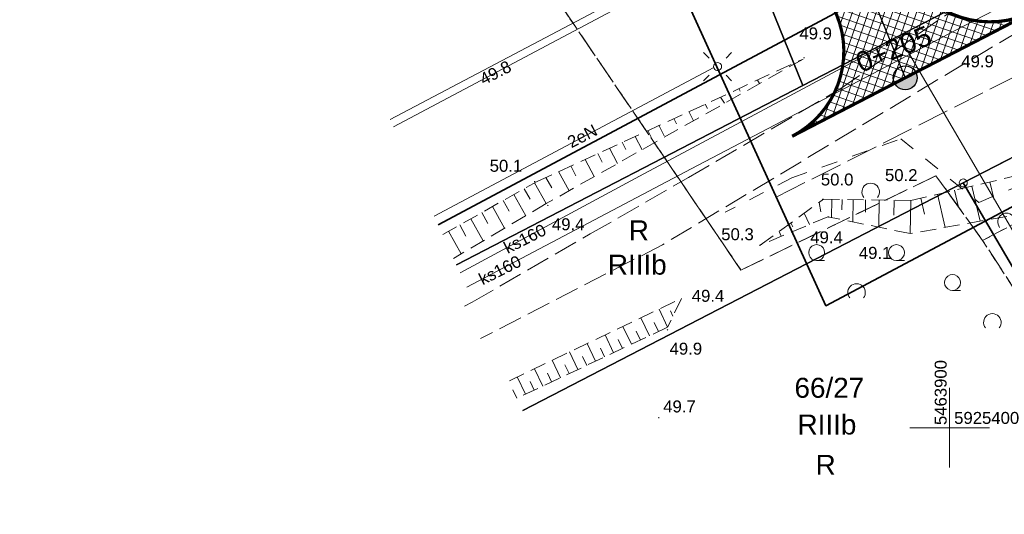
# Model space of a CAD drawing. Header units: metres. Extents: x 0 to 5465380, y 0 to 5925815.
# Tile 15 of 141: x 5463842 to 5463903, y 5925395 to 5925426. Entities that reach past the tile are written whole.
import ezdxf
from ezdxf.enums import TextEntityAlignment as Align

# ---------------------------------------------------------------- set-up
doc = ezdxf.new("R2010")
doc.units = ezdxf.units.M
for name, pattern in [('HIDDEN', [0.375, 0.25, -0.125]), ('PRZER1-1', [2, 1, -1]), ('PRZER2-1', [3, 2, -1]), ('PRZER3-1', [4, 3, -1]), ('PRZER4-1', [5, 4, -1])]:
    doc.linetypes.add(name, pattern=pattern)
for name, color, linetype, lineweight in [('! DB - Krawężnik kamienny 15x30 obniżony do 3cm', 5, 'HIDDEN', 30), ('! DB - Nawierzchnia zjazdów', 6, 'Continuous', 30), ('! DB - POMOC', 1, 'Continuous', 30), ('$DR - zał. droga', 7, 'Continuous', 13), ('$DR - zał. mapa', 250, 'Continuous', 0)]:
    doc.layers.add(name, color=color, linetype=linetype, lineweight=lineweight)
for name, color, linetype in [('$DR - wymiary', 7, 'Continuous'), ('C-DROGI-SYTUACJA', 7, 'Continuous'), ('C-DROGI-SYTUACJA-ETYKIETY', 7, 'Continuous')]:
    doc.layers.add(name, color=color, linetype=linetype)
for name, color, linetype, lineweight, true_color in [('CC_Energetyka', 1, 'Continuous', 18, 0xff0000), ('CC_Inne', 7, 'Continuous', 18, 0x0a0909), ('CC_Jezdnia', 7, 'PRZER3-1', 18, 0x0a0909), ('CC_Kanalizacja', 7, 'Continuous', 18, 0x803300), ('CC_Ogrodzenie', 7, 'FENCELINE12', 35, 0x0a0909), ('CC_Punkt wysokościowy', 7, 'Continuous', 18, 0x0a0909), ('CC_Siatka krzyży', 7, 'Continuous', 18, 0x0a0909), ('CC_Skarpa', 7, 'PRZER2-1', 18, 0x0a0909), ('EGBD03', 7, 'Continuous', 18, 0x008000), ('EGBD03_O', 7, 'Continuous', 18, 0x008000), ('EGBK02', 7, 'PRZER3-1', 18, 0x008000), ('EGBK02_O', 7, 'PRZER3-1', 18, 0x008000), ('EGBP04', 7, 'Continuous', 18, 0x008000), ('EGBU01', 7, 'PRZER1-1', 18, 0x008000), ('EGBU01_O', 7, 'PRZER1-1', 18, 0x008000), ('GSSLZD', 7, 'Continuous', 18, 0x0a0909), ('ZUD_515_2017_k', 7, 'PRZER4-1', 18, 0x803300)]:
    doc.layers.add(name, color=color, linetype=linetype, lineweight=lineweight, true_color=true_color)
doc.styles.add('Arial', font='arial.ttf')
doc.styles.add('ARIAL 2', font='ARIALN.TTF')
doc.styles.add('GEO-INFO', font='arial.ttf')
doc.styles.get("Standard").update_dxf_attribs({"font": 'arial.ttf'})
doc.linetypes.add('FENCELINE12', pattern='A,15,-0.1,[133,ltypeshp.shx,S=0.35,R=0,X=-0.35,Y=0],-0.1,1', length=16.2)
doc.dimstyles.new('LINIOWY', dxfattribs={"dimtxt": 0.7, "dimasz": 0.3, "dimexe": 0.3, "dimexo": 0, "dimgap": 0.2, "dimtad": 1, "dimzin": 9, "dimdsep": 46, "dimtxsty": 'ARIAL 2', "dimblk": 'OBLIQUE', "dimcen": 0, "dimdle": 0.2, "dimclrd": 7, "dimclre": 7, "dimclrt": 1, "dimadec": 0, "dimazin": 0, "dimtfac": 1, "dimtofl": 0, "dimtmove": 1, "dimatfit": 3, "dimldrblk": 'OBLIQUE', "dimfxl": 0.3, "dimfxlon": 1, "dimtolj": 1, "dimtzin": 1, "dimarcsym": 0})

# ---------------------------------------------------------------- blocks, each defined once
blk = doc.blocks.new('EPPGN')
blk.add_hatch(color=0).paths.add_polyline_path([(0, -0.09), (0.027812, -0.085595), (0.052901, -0.072812), (0.072812, -0.052901), (0.085595, -0.027812), (0.09, 0), (0.085595, 0.027812), (0.072812, 0.052901), (0.052901, 0.072812), (0.027812, 0.085595), (0, 0.09), (-0.027812, 0.085595), (-0.052901, 0.072812), (-0.072812, 0.052901), (-0.085595, 0.027812), (-0.09, 0), (-0.085595, -0.027812), (-0.072812, -0.052901), (-0.052901, -0.072812), (-0.027812, -0.085595)])
blk = doc.blocks.new('EPPGS')
at = {"color": 0}
blk.add_lwpolyline([(0, 0.5), (0.154508, 0.475528), (0.293893, 0.404508), (0.404508, 0.293893), (0.475528, 0.154508), (0.5, 0), (0.475528, -0.154508), (0.404508, -0.293893), (0.293893, -0.404508), (0.154508, -0.475528), (0, -0.5), (-0.154508, -0.475528), (-0.293893, -0.404508), (-0.404508, -0.293893), (-0.475528, -0.154508), (-0.5, 0), (-0.475528, 0.154508), (-0.404508, 0.293893), (-0.293893, 0.404508), (-0.154508, 0.475528)], close=True, dxfattribs=at)
blk = doc.blocks.new('SUSM01_01')
at = {"color": 0}
for points in [[(-0.353553, 0.353553), (-0.212132, 0.212132)], [(0.353553, 0.353553), (0.212132, 0.212132)], [(-0.353553, -0.353553), (-0.212132, -0.212132)], [(0.353553, -0.353553), (0.212132, -0.212132)]]:
    blk.add_lwpolyline(points, dxfattribs=at)
blk.add_lwpolyline([(0.1, 0), (0.093969, -0.034202), (0.076604, -0.064279), (0.05, -0.086603), (0.025882, -0.096593), (0, -0.1), (-0.025882, -0.096593), (-0.05, -0.086603), (-0.073305, -0.068017), (-0.090097, -0.043388), (-0.098883, -0.014904), (-0.098883, 0.014904), (-0.090097, 0.043388), (-0.073305, 0.068017), (-0.05, 0.086603), (-0.022252, 0.097493), (0.007473, 0.09972), (0.036534, 0.093087), (0.062349, 0.078183), (0.082624, 0.056332), (0.095557, 0.029476)], close=True, dxfattribs=at)
blk = doc.blocks.new('GSSLZD2')
at = {"color": 0}
blk.add_lwpolyline([(-0.34375, 0.429344), (-0.249556, 0.490124), (-0.144995, 0.530543), (-0.034411, 0.548922), (0.077603, 0.544498), (0.186394, 0.517453), (0.28744, 0.468911), (0.376546, 0.40089), (0.450009, 0.316215), (0.504777, 0.218403), (0.538576, 0.111518), (0.55, 0), (0.538576, -0.111518), (0.504777, -0.218403), (0.450009, -0.316215), (0.376546, -0.40089), (0.28744, -0.468911), (0.186394, -0.517453), (0.077603, -0.544498), (-0.034411, -0.548922), (-0.144995, -0.530543), (-0.249556, -0.490124), (-0.34375, -0.429344)], dxfattribs=at)
blk = doc.blocks.new('GSSLZD1')
at = {"color": 0}
blk.add_lwpolyline([(0.5, 0), (0.475528, -0.154508), (0.404508, -0.293893), (0.293893, -0.404508), (0.154508, -0.475528), (0, -0.5), (-0.154508, -0.475528), (-0.293893, -0.404508), (-0.404508, -0.293893), (-0.475528, -0.154508), (-0.5, 0), (-0.475528, 0.154508), (-0.404508, 0.293893), (-0.293893, 0.404508), (-0.154508, 0.475528), (0, 0.5), (0.154508, 0.475528), (0.293893, 0.404508), (0.404508, 0.293893), (0.475528, 0.154508)], close=True, dxfattribs=at)
blk.add_lwpolyline([(-0.5, 0), (-0.5, -0.5)], dxfattribs=at)
blk = doc.blocks.new('GK.6640.1913.2022 szara')
at = {"layer": 'CC_Punkt wysokościowy'}
for points in [[(5463900.401, 5925423.527, 1), (5463900.311, 5925423.527, 1)], [(5463890.925, 5925423.196, 1), (5463890.835, 5925423.196, 1)], [(5463874.04, 5925415.437, 1), (5463873.95, 5925415.437, 1)], [(5463892.094, 5925414.32, 1), (5463892.004, 5925414.32, 1)], [(5463874.867, 5925413.938, 1), (5463874.777, 5925413.938, 1)], [(5463892.452, 5925413.219, 1), (5463892.362, 5925413.219, 1)], [(5463888.16, 5925411.437, 1), (5463888.07, 5925411.437, 1)], [(5463882.366, 5925406.139, 1), (5463882.276, 5925406.139, 1)], [(5463881.823, 5925400.631, 1), (5463881.733, 5925400.631, 1)]]:
    blk.add_hatch(color=252, dxfattribs=at).paths.add_polyline_path(points)
at = {"color": 252, "linetype": 'PRZER1-1'}
blk.add_line((5463890.122, 5925415.661), (5463885.934, 5925413.508), dxfattribs=at)
at = {"color": 252, "lineweight": 35, "ltscale": 0.5}
blk.add_lwpolyline([(5463970.62, 5925449.332), (5463986.447, 5925481.891), (5463977.039, 5925579.473), (5463993.73, 5925594.437), (5463935.36, 5925657.844), (5463891.514, 5925640.248), (5463906.739, 5925598.778), (5463828.146, 5925565.769), (5463841.424, 5925534), (5463710.761, 5925479.846), (5463724.491, 5925454.847), (5463844.923, 5925511.51), (5463892.245, 5925407.652)], close=True, dxfattribs=at)
at = {"color": 252, "linetype": 'PRZER1-1', "elevation": 50.044}
blk.add_lwpolyline([(5463890.122, 5925415.661), (5463896.94, 5925418.125), (5463901.83, 5925414.132), (5463909.212, 5925417.155), (5463908.5, 5925422.925), (5463913.144, 5925427.128)], dxfattribs=at)
at = {"color": 252, "linetype": 'Continuous', "lineweight": 13, "flags": 128}
for points in [[(5463900, 5925397.5), (5463900, 5925402.5)], [(5463900, 5925397.5), (5463900, 5925402.5)], [(5463897.5, 5925400), (5463902.5, 5925400)], [(5463897.5, 5925400), (5463902.5, 5925400)]]:
    blk.add_lwpolyline(points, dxfattribs=at)
at = {"layer": 'CC_Energetyka', "color": 252}
for points in [[(5463865.154, 5925418.874), (5463883.303, 5925428.518), (5463883.399, 5925429.271), (5463878.365, 5925438.903), (5463868.198, 5925458.321), (5463863.53, 5925467.238), (5463858.591, 5925476.787), (5463858.567, 5925477.05), (5463857.706, 5925476.859)], [(5463885.215, 5925422.586), (5463867.708, 5925413.269)]]:
    blk.add_lwpolyline(points, dxfattribs=at)
at = {"layer": 'CC_Inne', "color": 252}
blk.add_lwpolyline([(5463858.188, 5925476.711), (5463883.212, 5925428.981), (5463864.952, 5925419.317)], dxfattribs=at)
at = {"layer": 'CC_Jezdnia', "color": 252, "ltscale": 0.5}
for points in [[(5463869.602, 5925407.619), (5463870.09, 5925407.873), (5463877.482, 5925412.149), (5463883.631, 5925415.681), (5463893.117, 5925421.237), (5463900.533, 5925426.407), (5463903.184, 5925428.079), (5463911.446, 5925431.709), (5463926.469, 5925437.951), (5463931.296, 5925439.121)], [(5463932.924, 5925435.649), (5463929.389, 5925434.415), (5463925.61, 5925433.897), (5463922.775, 5925433.684), (5463906.126, 5925425.942), (5463882.017, 5925411.477), (5463870.61, 5925405.587)]]:
    blk.add_lwpolyline(points, dxfattribs=at)
at = {"layer": 'CC_Kanalizacja', "color": 252}
for points in [[(5463869.739, 5925408.811), (5463883.807, 5925416.229), (5463900.868, 5925425.174), (5463911.359, 5925430.623), (5463918.118, 5925434.211), (5463939.031, 5925445.035), (5463947.735, 5925449.485), (5463962.304, 5925457.136), (5463964.294, 5925460.894), (5463971.108, 5925473.875), (5463975.55, 5925482.269), (5463977.369, 5925485.472)], [(5463913.732, 5925396.427), (5463903.971, 5925412.336), (5463896.859, 5925424.486), (5463880.565, 5925415.777), (5463869.325, 5925409.72)]]:
    blk.add_lwpolyline(points, dxfattribs=at)
at = {"layer": 'CC_Ogrodzenie', "color": 252, "ltscale": 0.5}
blk.add_lwpolyline([(5463867.954, 5925412.728), (5463897.211, 5925428.35), (5463888.482, 5925445.787), (5463869.61, 5925482.889), (5463842.461, 5925468.677)], dxfattribs=at)
at = {"layer": 'CC_Skarpa', "color": 252, "ltscale": 0.5}
for p, q in [((5463874.165, 5925415.448), (5463890.82, 5925423.115)), ((5463890.82, 5925423.115), (5463874.725, 5925414.054)), ((5463897.578, 5925414.248), (5463908.653, 5925416.863)), ((5463868.234, 5925412.113), (5463874.165, 5925415.448)), ((5463874.725, 5925414.054), (5463868.914, 5925410.622)), ((5463888.128, 5925411.455), (5463892.095, 5925414.324)), ((5463892.095, 5925414.324), (5463897.578, 5925414.248)), ((5463909.485, 5925414.314), (5463897.534, 5925412.169)), ((5463892.378, 5925413.225), (5463888.128, 5925411.455)), ((5463897.534, 5925412.169), (5463892.378, 5925413.225)), ((5463872.412, 5925402.945), (5463883.19, 5925408.109)), ((5463883.19, 5925408.109), (5463882.33, 5925406.303)), ((5463882.33, 5925406.303), (5463872.908, 5925401.858))]:
    blk.add_line(p, q, dxfattribs=at)
at = {"layer": 'CC_Skarpa', "color": 252, "linetype": 'Continuous'}
for p, q in [((5463873.995, 5925415.352), (5463874.725, 5925414.054)), ((5463902.522, 5925415.415), (5463902.788, 5925414.29)), ((5463873.346, 5925414.987), (5463873.716, 5925414.33)), ((5463899.237, 5925414.64), (5463899.727, 5925412.563)), ((5463900.3, 5925414.891), (5463900.551, 5925413.827)), ((5463901.397, 5925415.15), (5463901.915, 5925412.955)), ((5463872.026, 5925414.245), (5463872.404, 5925413.574)), ((5463872.689, 5925414.618), (5463873.435, 5925413.292)), ((5463892.616, 5925414.317), (5463892.6, 5925413.18)), ((5463893.257, 5925414.308), (5463893.248, 5925413.667)), ((5463893.953, 5925414.298), (5463893.933, 5925412.907)), ((5463894.73, 5925414.287), (5463894.719, 5925413.51)), ((5463895.58, 5925414.276), (5463895.557, 5925412.574)), ((5463896.523, 5925414.263), (5463896.51, 5925413.32)), ((5463897.563, 5925414.248), (5463897.534, 5925412.169)), ((5463898.198, 5925414.394), (5463898.435, 5925413.39)), ((5463870.678, 5925413.487), (5463871.064, 5925412.802)), ((5463871.355, 5925413.868), (5463872.117, 5925412.514)), ((5463869.993, 5925413.102), (5463870.771, 5925411.719)), ((5463868.601, 5925412.32), (5463869.396, 5925410.907)), ((5463869.301, 5925412.713), (5463869.695, 5925412.013)), ((5463882.33, 5925406.303), (5463881.794, 5925407.44)), ((5463881.192, 5925405.766), (5463880.659, 5925406.897)), ((5463880.061, 5925405.232), (5463879.531, 5925406.356)), ((5463880.627, 5925405.499), (5463880.36, 5925406.065)), ((5463881.761, 5925406.034), (5463881.493, 5925406.603)), ((5463878.937, 5925404.702), (5463878.41, 5925405.819)), ((5463879.499, 5925404.967), (5463879.234, 5925405.529)), ((5463877.82, 5925404.175), (5463877.296, 5925405.286)), ((5463878.379, 5925404.439), (5463878.115, 5925404.997)), ((5463875.607, 5925403.131), (5463875.089, 5925404.228)), ((5463876.71, 5925403.651), (5463876.189, 5925404.755)), ((5463877.265, 5925403.913), (5463877.003, 5925404.468)), ((5463874.51, 5925402.613), (5463873.995, 5925403.704)), ((5463876.158, 5925403.391), (5463875.898, 5925403.942)), ((5463873.42, 5925402.099), (5463872.909, 5925403.183)), ((5463875.058, 5925402.872), (5463874.799, 5925403.42)), ((5463872.878, 5925401.844), (5463872.623, 5925402.385)), ((5463873.965, 5925402.356), (5463873.708, 5925402.901))]:
    blk.add_line(p, q, dxfattribs=at)
for points in [[(5463887.966, 5925421.802), (5463888.088, 5925421.577)], [(5463886.795, 5925421.262), (5463886.883, 5925421.114)], [(5463884.692, 5925420.294), (5463884.828, 5925420.027)], [(5463885.651, 5925420.736), (5463885.9, 5925420.345)], [(5463883.661, 5925419.819), (5463883.951, 5925419.248)], [(5463881.77, 5925418.977), (5463882.121, 5925418.306)], [(5463882.717, 5925419.385), (5463882.879, 5925419.045)], [(5463881.085, 5925418.633), (5463881.309, 5925418.221)], [(5463879.485, 5925417.897), (5463879.719, 5925417.449)], [(5463880.296, 5925418.27), (5463880.731, 5925417.435)], [(5463877.96, 5925417.194), (5463878.224, 5925416.643)], [(5463878.686, 5925417.529), (5463879.199, 5925416.573)], [(5463877.161, 5925416.827), (5463877.729, 5925415.745)], [(5463875.494, 5925416.059), (5463876.154, 5925414.858)], [(5463876.271, 5925416.424), (5463876.576, 5925415.795)], [(5463874.704, 5925415.696), (5463875.065, 5925415.045)], [(5463891.82, 5925414.125), (5463891.94, 5925413.532)], [(5463890.884, 5925413.448), (5463891.228, 5925412.746)], [(5463890.058, 5925412.847), (5463890.179, 5925412.601)], [(5463889.312, 5925412.311), (5463889.45, 5925412.006)], [(5463882.66, 5925406.997), (5463882.511, 5925407.329)]]:
    blk.add_lwpolyline(points, dxfattribs=at)
at = {"layer": 'EGBD03', "color": 52, "linetype": 'Continuous', "lineweight": 30}
for points in [[(5463824.164, 5925585.789), (5463828.477, 5925575.152), (5463845.745, 5925532.569), (5463890.8, 5925421.463), (5463901.732, 5925427.127), (5463860.732, 5925527.855), (5463929.655, 5925553.021), (5463935.726, 5925549.913), (5463940.422, 5925551.628), (5463933.562, 5925570.413), (5463928.865, 5925568.698), (5463925.884, 5925562.287), (5463856.962, 5925537.116), (5463843.77, 5925569.527)], [(5463869.098, 5925410.218), (5463890.8, 5925421.463), (5463845.745, 5925532.569), (5463728.557, 5925485.069)], [(5463900.857, 5925415.348), (5463924.837, 5925427.749), (5463948.817, 5925440.149), (5463968.083, 5925450.115), (5463972.868, 5925458.894), (5463987.688, 5925486.122), (5463976.53, 5925486.659), (5463960.738, 5925457.702), (5463901.732, 5925427.127), (5463890.8, 5925421.463), (5463869.098, 5925410.218)], [(5463935.148, 5925407.816), (5463924.837, 5925427.749), (5463900.857, 5925415.348), (5463912.376, 5925395.705)], [(5463912.376, 5925395.705), (5463900.857, 5925415.348), (5463873.261, 5925401.081)], [(5463873.261, 5925401.081), (5463900.857, 5925415.348)]]:
    blk.add_lwpolyline(points, dxfattribs=at)
at = {"layer": 'EGBK02', "color": 252, "linetype": 'PRZER3-1', "lineweight": 18, "ltscale": 0.5}
for points in [[(5463806.614, 5925471.382), (5463834.211, 5925487.415), (5463882.115, 5925416.963), (5463949.58, 5925451.92)], [(5463882.115, 5925416.963), (5463834.211, 5925487.415), (5463806.614, 5925471.382)], [(5463935.148, 5925407.816), (5463924.837, 5925427.749), (5463900.857, 5925415.348), (5463899.852, 5925414.828), (5463902.069, 5925411.75), (5463919.55, 5925420.837), (5463927.982, 5925404.005)], [(5463869.098, 5925410.218), (5463882.115, 5925416.963)], [(5463873.261, 5925401.081), (5463899.852, 5925414.828), (5463899.144, 5925415.8), (5463886.926, 5925409.883), (5463882.115, 5925416.963), (5463869.098, 5925410.218)], [(5463912.376, 5925395.705), (5463911.937, 5925396.454), (5463902.069, 5925411.75), (5463899.852, 5925414.828), (5463873.261, 5925401.081)]]:
    blk.add_lwpolyline(points, dxfattribs=at)
blk.add_lwpolyline([(5463924.837, 5925427.749), (5463948.817, 5925440.149), (5463968.083, 5925450.115), (5463972.868, 5925458.894), (5463987.688, 5925486.122), (5463976.53, 5925486.659), (5463960.738, 5925457.702), (5463949.58, 5925451.92), (5463882.115, 5925416.963), (5463886.926, 5925409.883), (5463899.144, 5925415.8), (5463899.852, 5925414.828), (5463900.857, 5925415.348)], close=True, dxfattribs=at)
at = {"layer": 'EGBU01', "color": 252, "linetype": 'PRZER1-1', "ltscale": 0.5}
for points in [[(5463806.614, 5925471.382), (5463834.211, 5925487.415), (5463882.115, 5925416.963), (5463949.58, 5925451.92), (5463952.34, 5925458.74), (5463950.99, 5925465.56), (5463950.95, 5925472.07), (5463947.1, 5925482.79), (5463946.13, 5925487.11), (5463937.87, 5925497.24), (5463908.85, 5925504.3), (5463899.34, 5925515.62), (5463860.732, 5925527.855)], [(5463882.115, 5925416.963), (5463834.211, 5925487.415), (5463806.614, 5925471.382)], [(5463935.148, 5925407.816), (5463924.837, 5925427.749), (5463900.857, 5925415.348), (5463899.852, 5925414.828), (5463902.069, 5925411.75), (5463919.55, 5925420.837), (5463927.982, 5925404.005)], [(5463927.982, 5925404.005), (5463919.55, 5925420.837), (5463902.069, 5925411.75), (5463911.937, 5925396.454), (5463912.376, 5925395.705)], [(5463869.098, 5925410.218), (5463882.115, 5925416.963)], [(5463873.261, 5925401.081), (5463899.852, 5925414.828), (5463899.144, 5925415.8), (5463886.926, 5925409.883), (5463882.115, 5925416.963), (5463869.098, 5925410.218)], [(5463912.376, 5925395.705), (5463911.937, 5925396.454), (5463902.069, 5925411.75), (5463899.852, 5925414.828), (5463873.261, 5925401.081)]]:
    blk.add_lwpolyline(points, dxfattribs=at)
blk.add_lwpolyline([(5463924.837, 5925427.749), (5463948.817, 5925440.149), (5463968.083, 5925450.115), (5463972.868, 5925458.894), (5463987.688, 5925486.122), (5463976.53, 5925486.659), (5463960.738, 5925457.702), (5463949.58, 5925451.92), (5463882.115, 5925416.963), (5463886.926, 5925409.883), (5463899.144, 5925415.8), (5463899.852, 5925414.828), (5463900.857, 5925415.348)], close=True, dxfattribs=at)
at = {"layer": 'ZUD_515_2017_k', "color": 252, "ltscale": 0.5}
blk.add_line((5463889.141, 5925414.465), (5463929.768, 5925434.994), dxfattribs=at)
blk.add_line((5463889.141, 5925414.465), (5463929.768, 5925434.994), dxfattribs=at)
at = {"layer": 'CC_Energetyka', "color": 252, "lineweight": 18, "xscale": 2.5, "yscale": 2.5, "rotation": 90}
blk.add_blockref('SUSM01_01', (5463885.459, 5925422.641), dxfattribs=at)
at = {"layer": 'EGBP04', "color": 252, "lineweight": 18, "xscale": 0.5, "yscale": 0.5}
for name, p in [('EPPGN', (5463890.8, 5925421.463)), ('EPPGS', (5463900.857, 5925415.348))]:
    blk.add_blockref(name, p, dxfattribs=at)
at = {"layer": 'GSSLZD', "color": 252, "linetype": 'Continuous', "lineweight": 18, "rotation": 90}
for name, p in [('GSSLZD2', (5463895.055, 5925414.783, 10.06)), ('GSSLZD2', (5463903.564, 5925412.906, 10.06)), ('GSSLZD1', (5463891.669, 5925410.981, 10.06)), ('GSSLZD1', (5463896.669, 5925410.981, 10.06)), ('GSSLZD1', (5463900.179, 5925409.104, 10.06)), ('GSSLZD2', (5463894.169, 5925408.481, 10.06)), ('GSSLZD2', (5463902.679, 5925406.604, 10.06))]:
    blk.add_blockref(name, p, dxfattribs=at)
at = {"layer": 'CC_Energetyka', "color": 252, "lineweight": 0, "style": 'Arial'}
for s, p in [('49.8', (5463871.539, 5925422.26)), ('2eN', (5463876.981, 5925418.289))]:
    blk.add_text(s, height=0.75, rotation=27.29627, dxfattribs=at).set_placement(p, align=Align.MIDDLE)
at = {"layer": 'CC_Kanalizacja', "color": 252, "lineweight": 0, "style": 'Arial'}
for p in [(5463873.378, 5925411.868), (5463871.814, 5925409.899)]:
    blk.add_text('ks160', height=0.75, rotation=26.59858, dxfattribs=at).set_placement(p, align=Align.MIDDLE)
at = {"layer": 'CC_Punkt wysokościowy', "color": 252, "lineweight": 0, "style": 'Arial'}
for s, p in [('49.9', (5463890.589, 5925424.35)), ('49.9', (5463900.733, 5925422.601)), ('50.1', (5463871.179, 5925416.049)), ('50.0', (5463891.932, 5925415.191)), ('50.2', (5463895.949, 5925415.464)), ('49.4', (5463875.08, 5925412.382)), ('50.3', (5463885.69, 5925411.758)), ('49.4', (5463891.268, 5925411.563)), ('49.1', (5463894.311, 5925410.588)), ('49.4', (5463883.842, 5925407.896)), ('49.9', (5463882.453, 5925404.581)), ('49.7', (5463882.053, 5925400.96))]:
    blk.add_text(s, height=0.75, dxfattribs=at).set_placement(p)
at = {"layer": 'CC_Siatka krzyży', "color": 252, "lineweight": 18, "style": 'Arial'}
for s, rotation, p in [('5463900', 90, (5463899.439, 5925400.167)), ('5925400', 360, (5463900.283, 5925400.616))]:
    blk.add_text(s, height=0.75, rotation=rotation, dxfattribs=at).set_placement(p, align=Align.MIDDLE_LEFT)
at = {"layer": 'EGBD03_O', "color": 7, "linetype": 'Continuous', "lineweight": 0, "style": 'GEO-INFO'}
blk.add_text('66/27', height=1.25, dxfattribs=at).set_placement((5463892.464, 5925402.506, 10.8), align=Align.MIDDLE_CENTER)
at = {"layer": 'EGBK02_O', "color": 7, "linetype": 'Continuous', "lineweight": 0, "style": 'GEO-INFO'}
for p in [(5463880.428, 5925410.224, 10.8), (5463892.314, 5925400.201, 10.8)]:
    blk.add_text('RIIIb', height=1.25, dxfattribs=at).set_placement(p, align=Align.MIDDLE_CENTER)
at = {"layer": 'EGBU01_O', "color": 7, "linetype": 'Continuous', "lineweight": 0, "style": 'GEO-INFO'}
blk.add_text('R', height=1.25, dxfattribs=at).set_placement((5463880.528, 5925412.378, 10.8), align=Align.MIDDLE_CENTER)
blk.add_text('R', height=1.25, dxfattribs=at).set_placement((5463892.233, 5925397.676, 10.8), align=Align.MIDDLE)
blk = doc.blocks.new('kilometraz')
at = {"linetype": 'ByBlock', "lineweight": -2}
blk.add_hatch(color=0, dxfattribs=at).paths.add_polyline_path([(0, -0.5, 0.414214), (0.5, 0, 0.414214), (0, 0.5)])
at = {"color": 0, "linetype": 'ByBlock', "lineweight": -2}
blk.add_line((0, 0.5), (0, -0.5), dxfattribs=at)
blk.add_circle((0, 0), 0.5, dxfattribs=at)
blk = doc.blocks.new('Rys. 2. Plan sytuacyjny Cynamonowa')
at = {"layer": '! DB - Nawierzchnia zjazdów', "lineweight": 9, "true_color": 0x5994a6}
h = blk.add_hatch(dxfattribs=at)
h.set_pattern_fill('ANSI37', color=135, scale=0.15, angle=26)
h.set_pattern_definition([(71, (0, 0), (-0.45030322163, 0.15505183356), []), (161, (0, 0), (-0.15505183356, -0.45030322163), [])])
edge = h.paths.add_edge_path()
edge.add_line((5463812.143, 5925608.65), (5463827.843, 5925615.171))
edge.add_arc((5463830.144, 5925609.63), 6, 112.55543, 202.11035)
edge.add_line((5463824.586, 5925607.372), (5463896.975, 5925429.191))
edge.add_arc((5463902.534, 5925431.449), 6, 202.11035, 297.3667)
edge.add_line((5463905.292, 5925426.121), (5463890.131, 5925418.273))
edge.add_arc((5463887.373, 5925423.602), 6, 297.3667, 382.11035)
edge.add_line((5463892.931, 5925425.86), (5463820.003, 5925605.367))
edge.add_arc((5463814.444, 5925603.109), 6, 22.11035, 112.55692)
at = {"layer": '! DB - Krawężnik kamienny 15x30 obniżony do 3cm', "color": 0, "lineweight": 50, "ltscale": 7}
blk.add_lwpolyline([(5463827.843, 5925615.171, 0.2, 0.2, 0.41194), (5463824.586, 5925607.372, 0.2, 0.2, 0), (5463896.975, 5925429.191, 0.2, 0.2, 0.441346), (5463905.292, 5925426.121, 0.2, 0.2, 0), (5463890.131, 5925418.273, 0.2, 0.2, 0.387592), (5463892.931, 5925425.86, 0.2, 0.2, 0), (5463820.003, 5925605.367, 0.2, 0.2, 0.416498), (5463812.143, 5925608.65, 0, 0, 0)], format="xyseb", dxfattribs=at)
at = {"layer": 'C-DROGI-SYTUACJA', "color": 250, "linetype": 'Continuous', "lineweight": -3}
blk.add_line((5463820.036, 5925611.929), (5463897.221, 5925421.943), dxfattribs=at)
at = {"layer": 'C-DROGI-SYTUACJA', "color": 6, "linetype": 'Continuous', "lineweight": -3}
blk.add_circle((5463897.221, 5925421.943), 0.0625, dxfattribs=at)
at = {"layer": '! DB - POMOC', "color": 7, "linetype": 'Continuous', "lineweight": -3, "xscale": 1.49999997, "yscale": 1.49999997, "zscale": 1.49999997, "rotation": 292.1103517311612}
blk.add_blockref('kilometraz', (5463897.221, 5925421.943), dxfattribs=at)
at = {"layer": 'C-DROGI-SYTUACJA-ETYKIETY', "color": 7, "linetype": 'Continuous', "lineweight": -3, "insert": (5463896.727, 5925423.159), "char_height": 1.25, "attachment_point": 8, "rotation": 22.11035}
blk.add_mtext('0+205', dxfattribs=at)
blk = doc.blocks.new('*D131')
at = {"layer": '$DR - wymiary', "color": 7, "lineweight": -2, "transparency": 16777216}
blk.add_line((5463959.894, 5925488.241), (5463954.256, 5925488.241), dxfattribs=at)
at = {"layer": 'Defpoints', "color": 0, "transparency": 16777216}
for p in [(5463958.621, 5925488.241), (5463959.894, 5925488.241), (0, 0)]:
    blk.add_point(p, dxfattribs=at)
at = {"layer": '$DR - wymiary', "color": 1, "transparency": 16777216, "insert": (5463956.339, 5925488.798), "char_height": 0.7, "attachment_point": 5, "style": 'ARIAL 2'}
blk.add_mtext('\\A1;5925488.24', dxfattribs=at)
blk = doc.blocks.new('_OBLIQUE')
at = {"color": 0, "linetype": 'ByBlock'}
blk.add_line((-0.5, -0.5), (0.5, 0.5), dxfattribs=at)
blk = doc.blocks.new('*D132')
at = {"layer": '$DR - wymiary', "color": 7, "lineweight": -2, "transparency": 16777216}
blk.add_line((5463959.894, 5925488.241), (5463959.894, 5925483.017), dxfattribs=at)
at = {"layer": 'Defpoints', "color": 0, "transparency": 16777216}
for p in [(5463959.894, 5925488.241), (5463959.894, 5925487.385), (0, 0)]:
    blk.add_point(p, dxfattribs=at)
at = {"layer": '$DR - wymiary', "color": 1, "transparency": 16777216, "insert": (5463959.337, 5925485.101), "char_height": 0.7, "attachment_point": 5, "rotation": 90, "style": 'ARIAL 2'}
blk.add_mtext('\\A1;5463959.89', dxfattribs=at)
blk = doc.blocks.new('*D133')
at = {"layer": '$DR - wymiary', "color": 7, "lineweight": -2, "transparency": 16777216}
for p, q in [((5463958.17, 5925515.873), (5463958.986, 5925515.873)), ((5463958.986, 5925515.873), (5463959.586, 5925514.871)), ((5463959.586, 5925514.871), (5463964.552, 5925514.871))]:
    blk.add_line(p, q, dxfattribs=at)
at = {"layer": 'Defpoints', "color": 0, "transparency": 16777216}
for p in [(5463958.17, 5925515.873), (5463960.186, 5925514.871), (0, 0)]:
    blk.add_point(p, dxfattribs=at)
at = {"layer": '$DR - wymiary', "color": 1, "transparency": 16777216, "insert": (5463962.469, 5925515.428), "char_height": 0.7, "attachment_point": 5, "style": 'ARIAL 2'}
blk.add_mtext('\\A1;5925515.87', dxfattribs=at)
blk = doc.blocks.new('*D134')
at = {"layer": '$DR - wymiary', "color": 7, "lineweight": -2, "transparency": 16777216}
for p, q in [((5463958.17, 5925515.873), (5463958.17, 5925515.181)), ((5463958.17, 5925515.181), (5463956.957, 5925514.581)), ((5463956.957, 5925514.581), (5463956.957, 5925509.614))]:
    blk.add_line(p, q, dxfattribs=at)
at = {"layer": 'Defpoints', "color": 0, "transparency": 16777216}
for p in [(5463958.17, 5925515.873), (5463956.957, 5925513.981), (0, 0)]:
    blk.add_point(p, dxfattribs=at)
at = {"layer": '$DR - wymiary', "color": 1, "transparency": 16777216, "insert": (5463956.399, 5925511.698), "char_height": 0.7, "attachment_point": 5, "rotation": 90, "style": 'ARIAL 2'}
blk.add_mtext('\\A1;5463958.17', dxfattribs=at)
blk = doc.blocks.new('*D135')
at = {"layer": '$DR - wymiary', "color": 7, "lineweight": -2, "transparency": 16777216}
for p, q in [((5463954.935, 5925543.267), (5463950.079, 5925543.267)), ((5463955.535, 5925542.11), (5463954.935, 5925543.267)), ((5463956.528, 5925542.11), (5463955.535, 5925542.11))]:
    blk.add_line(p, q, dxfattribs=at)
at = {"layer": 'Defpoints', "color": 0, "transparency": 16777216}
for p in [(5463954.335, 5925543.267), (5463956.528, 5925542.11), (0, 0)]:
    blk.add_point(p, dxfattribs=at)
at = {"layer": '$DR - wymiary', "color": 1, "transparency": 16777216, "insert": (5463952.107, 5925543.825), "char_height": 0.7, "attachment_point": 5, "style": 'ARIAL 2'}
blk.add_mtext('\\A1;5925542.11', dxfattribs=at)
blk = doc.blocks.new('*D136')
at = {"layer": '$DR - wymiary', "color": 7, "lineweight": -2, "transparency": 16777216}
blk.add_line((5463956.528, 5925542.11), (5463956.528, 5925536.093), dxfattribs=at)
at = {"layer": 'Defpoints', "color": 0, "transparency": 16777216}
for p in [(5463956.528, 5925542.11), (5463956.528, 5925540.459), (0, 0)]:
    blk.add_point(p, dxfattribs=at)
at = {"layer": '$DR - wymiary', "color": 1, "transparency": 16777216, "insert": (5463955.971, 5925538.176), "char_height": 0.7, "attachment_point": 5, "rotation": 90, "style": 'ARIAL 2'}
blk.add_mtext('\\A1;5463956.53', dxfattribs=at)
blk = doc.blocks.new('*D137')
at = {"layer": '$DR - wymiary', "color": 7, "lineweight": -2, "transparency": 16777216}
blk.add_line((5463958.724, 5925585.382), (5463964.93, 5925585.382), dxfattribs=at)
at = {"layer": 'Defpoints', "color": 0, "transparency": 16777216}
for p in [(5463958.724, 5925585.382), (5463960.561, 5925585.382), (0, 0)]:
    blk.add_point(p, dxfattribs=at)
at = {"layer": '$DR - wymiary', "color": 1, "transparency": 16777216, "insert": (5463962.845, 5925585.94), "char_height": 0.7, "attachment_point": 5, "style": 'ARIAL 2'}
blk.add_mtext('\\A1;5925585.38', dxfattribs=at)
blk = doc.blocks.new('*D138')
at = {"layer": '$DR - wymiary', "color": 7, "lineweight": -2, "transparency": 16777216}
blk.add_line((5463958.724, 5925585.382), (5463958.724, 5925592.131), dxfattribs=at)
at = {"layer": 'Defpoints', "color": 0, "transparency": 16777216}
for p in [(5463958.724, 5925587.769), (5463958.724, 5925585.382), (0, 0)]:
    blk.add_point(p, dxfattribs=at)
at = {"layer": '$DR - wymiary', "color": 1, "transparency": 16777216, "insert": (5463958.166, 5925590.05), "char_height": 0.7, "attachment_point": 5, "rotation": 90, "style": 'ARIAL 2'}
blk.add_mtext('\\A1;5463958.72', dxfattribs=at)
blk = doc.blocks.new('*D139')
at = {"layer": '$DR - wymiary', "color": 7, "lineweight": -2, "transparency": 16777216}
blk.add_line((5463922.753, 5925589.968), (5463916.372, 5925589.968), dxfattribs=at)
at = {"layer": 'Defpoints', "color": 0, "transparency": 16777216}
for p in [(5463920.738, 5925589.968), (5463922.753, 5925589.968), (0, 0)]:
    blk.add_point(p, dxfattribs=at)
at = {"layer": '$DR - wymiary', "color": 1, "transparency": 16777216, "insert": (5463918.455, 5925590.526), "char_height": 0.7, "attachment_point": 5, "style": 'ARIAL 2'}
blk.add_mtext('\\A1;5925589.97', dxfattribs=at)
blk = doc.blocks.new('*D140')
at = {"layer": '$DR - wymiary', "color": 7, "lineweight": -2, "transparency": 16777216}
blk.add_line((5463922.753, 5925589.968), (5463922.753, 5925583.407), dxfattribs=at)
at = {"layer": 'Defpoints', "color": 0, "transparency": 16777216}
for p in [(5463922.753, 5925589.968), (5463922.753, 5925587.778), (0, 0)]:
    blk.add_point(p, dxfattribs=at)
at = {"layer": '$DR - wymiary', "color": 1, "transparency": 16777216, "insert": (5463922.195, 5925585.493), "char_height": 0.7, "attachment_point": 5, "rotation": 90, "style": 'ARIAL 2'}
blk.add_mtext('\\A1;5463922.75', dxfattribs=at)
blk = doc.blocks.new('*D141')
at = {"layer": '$DR - wymiary', "color": 7, "lineweight": -2, "transparency": 16777216}
blk.add_line((5463902.252, 5925579.937), (5463902.252, 5925574.012), dxfattribs=at)
at = {"layer": 'Defpoints', "color": 0, "transparency": 16777216}
for p in [(5463902.252, 5925579.937), (5463902.252, 5925578.383), (0, 0)]:
    blk.add_point(p, dxfattribs=at)
at = {"layer": '$DR - wymiary', "color": 1, "transparency": 16777216, "insert": (5463901.695, 5925576.097), "char_height": 0.7, "attachment_point": 5, "rotation": 90, "style": 'ARIAL 2'}
blk.add_mtext('\\A1;5463902.25', dxfattribs=at)
blk = doc.blocks.new('*D142')
at = {"layer": '$DR - wymiary', "color": 7, "lineweight": -2, "transparency": 16777216}
blk.add_line((5463902.252, 5925579.937), (5463895.575, 5925579.937), dxfattribs=at)
at = {"layer": 'Defpoints', "color": 0, "transparency": 16777216}
for p in [(5463899.94, 5925579.937), (5463902.252, 5925579.937), (0, 0)]:
    blk.add_point(p, dxfattribs=at)
at = {"layer": '$DR - wymiary', "color": 1, "transparency": 16777216, "insert": (5463897.658, 5925580.495), "char_height": 0.7, "attachment_point": 5, "style": 'ARIAL 2'}
blk.add_mtext('\\A1;5925579.94', dxfattribs=at)

msp = doc.modelspace()

# ---------------------------------------------------------------- block references
at = {"layer": '$DR - zał. droga'}
msp.add_blockref('Rys. 2. Plan sytuacyjny Cynamonowa', (0, 0), dxfattribs=at)
at = {"layer": '$DR - zał. mapa'}
msp.add_blockref('GK.6640.1913.2022 szara', (0, 0), dxfattribs=at)

# ---------------------------------------------------------------- dimensions: what is measured, and where the dimension line sits
at = {"layer": '$DR - wymiary'}
for feature_location, offset, dtype, picture, middle in [((5463958.723835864, 5925585.382389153), (0, 2.386563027), 1, '*D138', (5463958.166434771, 5925590.050091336)), ((5463922.752579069, 5925589.968201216), (-2.014375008, 0), 0, '*D139', (5463918.454916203, 5925590.525602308)), ((5463922.752579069, 5925589.968201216), (0, -2.189729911), 1, '*D140', (5463922.195177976, 5925585.492795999)), ((5463958.723835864, 5925585.382389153), (1.837338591, 0), 0, '*D137', (5463962.845417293, 5925585.939790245)), ((5463902.252050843, 5925579.937465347), (-2.31189099, 0), 0, '*D142', (5463897.657588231, 5925580.494866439)), ((5463902.252050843, 5925579.937465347), (0, -1.554438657), 1, '*D141', (5463901.69464975, 5925576.097351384)), ((5463956.528263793, 5925542.110286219), (-2.192780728, 1.156967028), 0, '*D135', (5463952.107345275, 5925543.824654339)), ((5463956.528263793, 5925542.110286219), (0, -1.650806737), 1, '*D136', (5463955.970862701, 5925538.176191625)), ((5463958.170207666, 5925515.87264403), (2.015391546, -1.001881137), 0, '*D133', (5463962.46888707, 5925515.428163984)), ((5463958.170207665, 5925515.87264403), (-1.21356488, -1.891758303), 1, '*D134', (5463956.399241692, 5925511.69759787)), ((5463959.894026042, 5925488.240506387), (-1.27264381, 0), 0, '*D131', (5463956.338810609, 5925488.797907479)), ((5463959.894026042, 5925488.240506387), (0, -0.855455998), 1, '*D132', (5463959.336624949, 5925485.100807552))]:
    dim = msp.add_ordinate_dim(feature_location=feature_location, offset=offset, dtype=dtype, origin=(0, 0), dimstyle='LINIOWY', override={"dimfxlon": 0}, dxfattribs=at)
    dim.commit()
    dim.dimension.update_dxf_attribs({"geometry": picture, "text_midpoint": middle})

doc.saveas('drawing.dxf')
